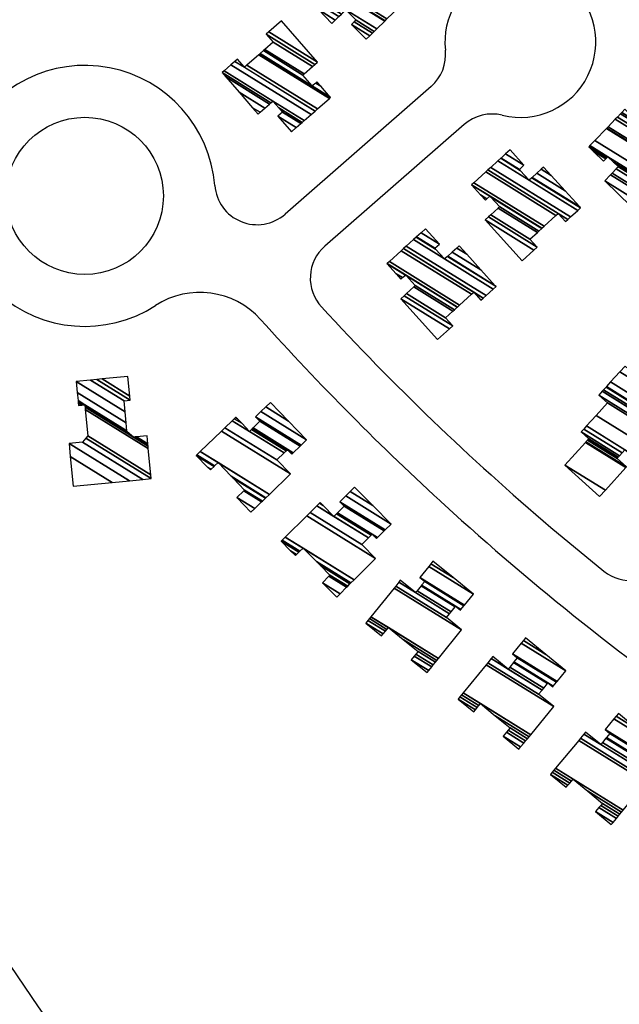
# Model space of a CAD drawing. Extents: x -0.5 to 41.9, y -0.5 to 29.8.
# Tile 36 of 129: x 5.913 to 6.128, y 5.209 to 5.561. Entities that reach past the tile are written whole.
import ezdxf

# ---------------------------------------------------------------- set-up
doc = ezdxf.new("R2010")
doc.units = 0
doc.header["$MEASUREMENT"] = 0
doc.layers.add('11', color=2, linetype='CONTINUOUS')
doc.layers.add('21', color=5, linetype='CONTINUOUS')

msp = doc.modelspace()

# ---------------------------------------------------------------- linework, layer by layer
at = {"layer": '11'}
for p, q in [((6.060642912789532, 5.537414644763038), (6.008381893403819, 5.49175825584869)), ((6.072484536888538, 5.523860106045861), (6.022614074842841, 5.480291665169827)), ((6.103498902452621, 5.379692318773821), (6.122485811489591, 5.364008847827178))]:
    msp.add_line(p, q, dxfattribs=at)
msp.add_lwpolyline([(5.82232601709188, 5.308246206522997), (5.842537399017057, 5.322394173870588), (5.920014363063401, 5.208087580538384), (6.047795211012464, 5.026409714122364), (6.066883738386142, 5.007321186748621), (6.104611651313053, 5.025960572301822), (6.184334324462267, 4.906934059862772), (6.26977401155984, 4.783911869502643)], dxfattribs=at)
msp.add_circle((5.936712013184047, 5.498313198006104), 0.02812329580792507, dxfattribs=at)
for centre, radius, start, end in [((6.092592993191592, 5.553376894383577), 0.02699836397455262, 113.5572972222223, 186.1582833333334), ((6.092592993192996, 5.553376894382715), 0.02699836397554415, 256.1242777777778, 410.8927916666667), ((6.050651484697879, 5.548851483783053), 0.01518657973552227, 311.1412805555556, 366.1582833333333), ((5.936712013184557, 5.49831319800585), 0.04668467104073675, 4.525366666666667, 302.8567888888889), ((6.08247634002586, 5.512422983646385), 0.01518657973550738, 76.12427777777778, 131.1412805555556), ((5.998390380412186, 5.503194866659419), 0.01518657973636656, 184.5253666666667, 311.1412833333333), ((6.032605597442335, 5.468854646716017), 0.01518657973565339, 131.1412805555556, 222.6473944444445), ((5.97790872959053, 5.434527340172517), 0.02924822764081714, 41.95969722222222, 122.8567888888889), ((6.709442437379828, 6.09227210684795), 0.9353808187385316, 222.6473944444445, 229.6237722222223), ((6.709442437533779, 6.092272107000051), 0.954504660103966, 221.9596972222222, 227.6127333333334), ((6.708643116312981, 6.092951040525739), 0.954504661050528, 227.6414527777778, 235.4335388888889), ((6.132002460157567, 5.375843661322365), 0.01518657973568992, 231.1965305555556, 322.7026444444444)]:
    msp.add_arc(centre, radius, start, end, dxfattribs=at)

# ---------------------------------------------------------------- meshes
at = {"layer": '21'}
mesh = msp.add_polyface(dxfattribs=at)
corners = [(6.025167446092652, 5.559995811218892), (6.020312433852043, 5.56494945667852), (6.026381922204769, 5.561186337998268), (6.0374234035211, 5.554340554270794), (6.015112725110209, 5.570254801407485), (6.027682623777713, 5.562461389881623), (6.032223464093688, 5.559646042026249), (6.038724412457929, 5.55561541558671), (6.011405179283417, 5.574037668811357), (6.028610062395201, 5.56337053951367), (6.033150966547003, 5.560555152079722), (6.039652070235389, 5.556524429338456), (6.012063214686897, 5.57468254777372), (6.029267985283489, 5.564015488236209), (6.033808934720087, 5.561200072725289), (6.040310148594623, 5.557169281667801), (6.012973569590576, 5.575574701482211), (6.030178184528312, 5.564907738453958), (6.041220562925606, 5.558061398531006), (6.015824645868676, 5.578368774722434), (6.044071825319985, 5.560855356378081), (6.019284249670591, 5.576390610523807), (6.015928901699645, 5.578470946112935), (6.04417608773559, 5.560957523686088), (6.019955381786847, 5.577048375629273), (6.016600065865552, 5.579128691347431), (6.044847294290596, 5.561615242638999), (6.024160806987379, 5.581170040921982), (6.049053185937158, 5.56573661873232), (6.024160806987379, 5.581170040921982), (6.050436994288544, 5.567092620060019), (6.043935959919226, 5.571123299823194), (6.025544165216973, 5.582526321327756), (6.05072136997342, 5.567371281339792), (6.044220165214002, 5.571402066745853), (6.04279609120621, 5.572285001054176), (6.025828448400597, 5.582805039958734), (6.048232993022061, 5.569909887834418), (6.044842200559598, 5.572012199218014), (6.040301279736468, 5.574827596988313), (6.026450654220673, 5.583415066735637), (6.045520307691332, 5.572677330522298), (6.040979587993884, 5.575492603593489), (6.027128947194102, 5.584080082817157), (6.04288748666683, 5.577363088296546), (6.029036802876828, 5.585950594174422), (6.043559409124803, 5.578021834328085), (6.026353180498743, 5.588689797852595), (6.045311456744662, 5.579739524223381), (6.028105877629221, 5.590407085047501), (6.031549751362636, 5.593781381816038)]
mesh.append_faces([[corners[k] for k in face] for face in [(0, 0, 2, 1), (1, 2, 5, 4), (3, 3, 7, 6), (4, 5, 9, 8), (6, 7, 11, 10), (8, 9, 13, 12), (10, 11, 15, 14), (12, 13, 17, 16), (14, 15, 18, 17), (16, 18, 20, 19), (19, 20, 23, 22), (22, 21, 25, 25), (21, 23, 26, 24), (24, 26, 28, 27), (29, 28, 30, 32), (32, 31, 35, 36), (31, 30, 33, 34), (36, 35, 39, 40), (34, 33, 37, 38), (40, 39, 42, 43), (38, 37, 41, 41), (43, 42, 44, 45), (45, 44, 46, 47), (47, 46, 48, 49), (49, 48, 50, 50)]], dxfattribs={"vtx0": -1, "vtx2": -1})
mesh = msp.add_polyface(dxfattribs=at)
corners = [(5.998778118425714, 5.527612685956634), (5.996799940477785, 5.529876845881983), (5.999472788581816, 5.52821966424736), (6.010690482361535, 5.521264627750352), (5.991911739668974, 5.53547172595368), (6.001189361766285, 5.529719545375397), (6.005802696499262, 5.526859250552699), (6.012407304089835, 5.522764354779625), (5.987150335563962, 5.540921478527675), (6.002861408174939, 5.531180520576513), (6.007474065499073, 5.528320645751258), (6.014079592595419, 5.52422517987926), (5.985842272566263, 5.542418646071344), (6.003320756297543, 5.531581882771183), (6.006168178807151, 5.529816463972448), (6.01453900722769, 5.524626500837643), (5.986583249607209, 5.543066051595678), (6.004061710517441, 5.532229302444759), (6.015280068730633, 5.525273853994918), (5.989003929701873, 5.545181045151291), (6.017701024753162, 5.527388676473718), (5.993842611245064, 5.544316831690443), (5.990433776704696, 5.546430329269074), (6.019131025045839, 5.5286378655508), (5.994728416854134, 5.545090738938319), (5.991319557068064, 5.547204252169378), (6.020016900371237, 5.529411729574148), (5.99898472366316, 5.548809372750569), (6.024273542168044, 5.533130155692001), (5.99898472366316, 5.548809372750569), (6.024712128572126, 5.533513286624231), (5.999423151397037, 5.549192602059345), (6.024583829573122, 5.533660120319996), (6.018152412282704, 5.537647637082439), (5.999468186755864, 5.549231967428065), (6.021174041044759, 5.537562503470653), (6.019349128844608, 5.538693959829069), (6.014736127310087, 5.541554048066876), (6.000665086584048, 5.550278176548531), (6.019823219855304, 5.539108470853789), (6.015210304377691, 5.541968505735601), (6.001139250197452, 5.550692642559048), (6.018197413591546, 5.544579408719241), (6.004126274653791, 5.553303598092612), (6.019083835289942, 5.545354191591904), (6.001604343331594, 5.55619157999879), (6.020018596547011, 5.546171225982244), (6.002539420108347, 5.557008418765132), (6.007083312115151, 5.560977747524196)]
mesh.append_faces([[corners[k] for k in face] for face in [(0, 0, 2, 1), (1, 2, 5, 4), (3, 3, 7, 6), (4, 5, 9, 8), (6, 7, 11, 10), (8, 9, 13, 12), (10, 11, 15, 14), (12, 13, 17, 16), (14, 15, 18, 17), (16, 18, 20, 19), (19, 20, 23, 22), (22, 21, 25, 25), (21, 23, 26, 24), (24, 26, 28, 27), (29, 28, 30, 31), (31, 30, 32, 34), (34, 33, 37, 38), (33, 32, 35, 36), (38, 37, 40, 41), (36, 35, 39, 39), (41, 40, 42, 43), (43, 42, 44, 45), (45, 44, 46, 47), (47, 46, 48, 48)]], dxfattribs={"vtx0": -1, "vtx2": -1})
mesh = msp.add_polyface(dxfattribs=at)
corners = [(6.136931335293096, 5.490015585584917), (6.122799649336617, 5.503685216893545), (6.139899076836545, 5.49308347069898), (6.124889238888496, 5.505846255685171), (6.141989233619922, 5.495244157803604), (6.125468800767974, 5.506445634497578), (6.13923430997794, 5.497910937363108), (6.122402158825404, 5.510738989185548), (6.126914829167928, 5.507941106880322), (6.140680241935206, 5.499406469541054), (6.118773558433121, 5.514248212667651), (6.123163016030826, 5.511526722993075), (6.127676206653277, 5.508728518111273), (6.141441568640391, 5.50019391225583), (6.117060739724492, 5.515904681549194), (6.123522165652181, 5.511898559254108), (6.125959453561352, 5.510387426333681), (6.141800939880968, 5.500565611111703), (6.117482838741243, 5.516340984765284), (6.123943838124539, 5.512335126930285), (6.142222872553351, 5.501002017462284), (6.143980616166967, 5.502820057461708), (6.119241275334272, 5.518158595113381), (6.143980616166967, 5.502820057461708), (6.14814893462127, 5.50712986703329), (6.151483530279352, 5.505062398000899), (6.123410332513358, 5.522467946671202), (6.148272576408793, 5.507257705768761), (6.150894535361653, 5.505632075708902), (6.151607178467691, 5.505190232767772), (6.123533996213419, 5.522595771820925), (6.148727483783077, 5.507728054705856), (6.152062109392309, 5.505660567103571), (6.123988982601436, 5.523066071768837), (6.154629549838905, 5.508314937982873), (6.137530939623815, 5.518916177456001), (6.126556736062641, 5.525720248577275), (6.155414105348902, 5.509126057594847), (6.138315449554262, 5.51972732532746), (6.133803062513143, 5.522525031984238), (6.127341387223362, 5.526531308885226), (6.15654086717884, 5.510290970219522), (6.139442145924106, 5.520892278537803), (6.134929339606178, 5.52369024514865), (6.128468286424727, 5.527696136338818), (6.154555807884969, 5.512210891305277), (6.139858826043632, 5.521323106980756), (6.135345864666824, 5.524121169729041), (6.128885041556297, 5.528126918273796), (6.149215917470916, 5.517375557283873), (6.140979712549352, 5.522482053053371), (6.130006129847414, 5.529285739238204), (6.142408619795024, 5.5239594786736)]
mesh.append_faces([[corners[k] for k in face] for face in [(0, 0, 2, 1), (1, 2, 4, 3), (3, 4, 6, 5), (5, 6, 9, 8), (7, 7, 11, 10), (8, 9, 13, 12), (10, 11, 15, 14), (12, 13, 17, 16), (14, 15, 19, 18), (16, 17, 20, 19), (18, 20, 23, 22), (22, 21, 24, 26), (26, 24, 27, 30), (25, 25, 29, 28), (30, 27, 31, 33), (28, 29, 32, 31), (33, 32, 34, 36), (36, 35, 39, 40), (35, 34, 37, 38), (40, 39, 43, 44), (38, 37, 41, 42), (44, 43, 47, 48), (42, 41, 45, 46), (48, 47, 51, 51), (46, 45, 49, 50), (50, 49, 52, 52)]], dxfattribs={"vtx0": -1, "vtx2": -1})
mesh = msp.add_polyface(dxfattribs=at)
corners = [(6.093219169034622, 5.475118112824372), (6.080022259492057, 5.489692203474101), (6.09740927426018, 5.478912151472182), (6.081224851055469, 5.490781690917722), (6.098612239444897, 5.480001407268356), (6.082042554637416, 5.491522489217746), (6.096039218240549, 5.482844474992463), (6.080092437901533, 5.496757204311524), (6.084680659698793, 5.493912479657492), (6.09867755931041, 5.48523431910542), (6.078386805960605, 5.498640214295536), (6.080633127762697, 5.497247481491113), (6.085221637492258, 5.494402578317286), (6.099218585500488, 5.485724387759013), (6.075104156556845, 5.502264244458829), (6.081673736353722, 5.498191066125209), (6.081933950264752, 5.498029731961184), (6.100259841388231, 5.486667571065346), (6.075166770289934, 5.502320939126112), (6.08173629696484, 5.498247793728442), (6.100322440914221, 5.486724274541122), (6.101099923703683, 5.487428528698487), (6.075944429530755, 5.503025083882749), (6.101099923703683, 5.487428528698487), (6.105344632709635, 5.491272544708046), (6.108734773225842, 5.489170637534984), (6.080189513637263, 5.506868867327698), (6.106161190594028, 5.492012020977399), (6.109551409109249, 5.489910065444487), (6.081006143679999, 5.507608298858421), (6.110550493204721, 5.490814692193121), (6.082005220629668, 5.50851293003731), (6.113114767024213, 5.493136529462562), (6.095728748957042, 5.503915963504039), (6.084569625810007, 5.510834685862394), (6.114126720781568, 5.494052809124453), (6.096740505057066, 5.504832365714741), (6.092546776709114, 5.507432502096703), (6.085581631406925, 5.511750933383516), (6.113826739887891, 5.49438406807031), (6.096835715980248, 5.504918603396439), (6.092247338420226, 5.507763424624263), (6.08567686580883, 5.511837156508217), (6.108642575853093, 5.500108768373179), (6.09848111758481, 5.506408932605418), (6.09389232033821, 5.509254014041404), (6.087322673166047, 5.513327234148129), (6.103656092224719, 5.505615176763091), (6.100063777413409, 5.507842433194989), (6.088905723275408, 5.514760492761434), (6.10092924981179, 5.508626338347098)]
mesh.append_faces([[corners[k] for k in face] for face in [(0, 0, 2, 1), (1, 2, 4, 3), (3, 4, 6, 5), (5, 6, 9, 8), (7, 7, 11, 10), (8, 9, 13, 12), (10, 11, 15, 14), (12, 13, 17, 16), (14, 15, 19, 18), (16, 17, 20, 19), (18, 20, 23, 22), (22, 21, 24, 26), (26, 24, 27, 29), (25, 25, 28, 27), (29, 28, 30, 31), (31, 30, 32, 34), (34, 33, 37, 38), (33, 32, 35, 36), (38, 37, 41, 42), (36, 35, 39, 40), (42, 41, 45, 46), (40, 39, 43, 44), (46, 45, 49, 49), (44, 43, 47, 48), (48, 47, 50, 50)]], dxfattribs={"vtx0": -1, "vtx2": -1})
mesh = msp.add_polyface(dxfattribs=at)
corners = [(6.062999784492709, 5.446936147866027), (6.04979557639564, 5.461504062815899), (6.067180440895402, 5.45072534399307), (6.051004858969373, 5.462600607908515), (6.068390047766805, 5.451821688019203), (6.051821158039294, 5.463340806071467), (6.065816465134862, 5.454663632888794), (6.049862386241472, 5.468568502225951), (6.054449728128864, 5.465724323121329), (6.068444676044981, 5.457047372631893), (6.048145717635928, 5.470461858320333), (6.050405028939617, 5.469061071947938), (6.054992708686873, 5.466216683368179), (6.068987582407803, 5.457539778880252), (6.044871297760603, 5.47407329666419), (6.051440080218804, 5.470000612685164), (6.051711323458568, 5.469832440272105), (6.070023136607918, 5.458479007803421), (6.044936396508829, 5.474132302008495), (6.051505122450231, 5.47005965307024), (6.070088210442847, 5.458538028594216), (6.070874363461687, 5.459251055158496), (6.045722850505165, 5.474845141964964), (6.070874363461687, 5.459251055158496), (6.075118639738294, 5.463097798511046), (6.078508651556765, 5.460995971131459), (6.049966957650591, 5.478691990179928), (6.075933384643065, 5.463836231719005), (6.079323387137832, 5.461734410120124), (6.050781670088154, 5.479430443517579), (6.080310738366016, 5.462629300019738), (6.051768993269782, 5.480325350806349), (6.082878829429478, 5.464956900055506), (6.065494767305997, 5.47573512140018), (6.054337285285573, 5.482652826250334), (6.083898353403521, 5.465880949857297), (6.066514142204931, 5.476659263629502), (6.062278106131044, 5.479285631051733), (6.055356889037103, 5.483576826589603), (6.083630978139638, 5.466175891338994), (6.066598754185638, 5.476735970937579), (6.062011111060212, 5.47958033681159), (6.055441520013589, 5.483653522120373), (6.078431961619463, 5.471910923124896), (6.068244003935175, 5.478227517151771), (6.063656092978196, 5.481072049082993), (6.057087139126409, 5.485144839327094), (6.073441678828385, 5.477415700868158), (6.069823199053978, 5.479659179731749), (6.058666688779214, 5.486576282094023), (6.070693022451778, 5.48044774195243)]
mesh.append_faces([[corners[k] for k in face] for face in [(0, 0, 2, 1), (1, 2, 4, 3), (3, 4, 6, 5), (5, 6, 9, 8), (7, 7, 11, 10), (8, 9, 13, 12), (10, 11, 15, 14), (12, 13, 17, 16), (14, 15, 19, 18), (16, 17, 20, 19), (18, 20, 23, 22), (22, 21, 24, 26), (26, 24, 27, 29), (25, 25, 28, 27), (29, 28, 30, 31), (31, 30, 32, 34), (34, 33, 37, 38), (33, 32, 35, 36), (38, 37, 41, 42), (36, 35, 39, 40), (42, 41, 45, 46), (40, 39, 43, 44), (46, 45, 49, 49), (44, 43, 47, 48), (48, 47, 50, 50)]], dxfattribs={"vtx0": -1, "vtx2": -1})
mesh = msp.add_polyface(dxfattribs=at)
corners = [(6.120967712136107, 5.390719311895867), (6.123012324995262, 5.392983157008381), (6.108503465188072, 5.401978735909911), (6.14126162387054, 5.394353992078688), (6.130356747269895, 5.401115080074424), (6.115848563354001, 5.410110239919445), (6.141470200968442, 5.394584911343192), (6.139989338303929, 5.395503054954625), (6.130565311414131, 5.401346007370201), (6.116057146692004, 5.410341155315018), (6.142019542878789, 5.39519309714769), (6.136638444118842, 5.398529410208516), (6.127213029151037, 5.404373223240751), (6.116606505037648, 5.410949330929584), (6.142299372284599, 5.395502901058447), (6.134931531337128, 5.400071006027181), (6.127492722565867, 5.404683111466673), (6.116886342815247, 5.411259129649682), (6.142458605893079, 5.395679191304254), (6.135090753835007, 5.400247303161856), (6.127651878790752, 5.404859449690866), (6.117045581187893, 5.411435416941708), (6.142896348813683, 5.396163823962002), (6.135528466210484, 5.400731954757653), (6.128089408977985, 5.405344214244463), (6.114374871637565, 5.413847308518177), (6.143781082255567, 5.397143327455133), (6.136413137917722, 5.401711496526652), (6.128973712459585, 5.406323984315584), (6.11525946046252, 5.414826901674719), (6.144829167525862, 5.398303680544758), (6.130021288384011, 5.407484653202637), (6.116307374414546, 5.415987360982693), (6.148258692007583, 5.402100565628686), (6.119736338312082, 5.419784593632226), (6.148258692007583, 5.402100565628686), (6.12375295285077, 5.424232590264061), (6.152275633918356, 5.406548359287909), (6.120647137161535, 5.427038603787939), (6.152785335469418, 5.407112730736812), (6.121891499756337, 5.428416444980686), (6.146615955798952, 5.413087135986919), (6.15402970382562, 5.408490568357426), (6.122354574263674, 5.428929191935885), (6.143791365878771, 5.415638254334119), (6.147079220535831, 5.413599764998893), (6.154492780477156, 5.409003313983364), (6.123242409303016, 5.42991226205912), (6.138375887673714, 5.420529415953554), (6.147967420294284, 5.414582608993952), (6.149071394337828, 5.413898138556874), (6.123397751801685, 5.430084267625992), (6.138362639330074, 5.420805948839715), (6.148122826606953, 5.414754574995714), (6.124901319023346, 5.431749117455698), (6.138234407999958, 5.423482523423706), (6.128163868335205, 5.435361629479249), (6.141497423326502, 5.427094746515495), (6.130042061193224, 5.43744128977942)]
mesh.append_faces([[corners[k] for k in face] for face in [(0, 0, 1, 2), (2, 1, 4, 5), (5, 4, 8, 9), (3, 3, 6, 7), (9, 8, 12, 13), (7, 6, 10, 11), (13, 12, 16, 17), (11, 10, 14, 15), (17, 16, 20, 21), (15, 14, 18, 19), (21, 20, 24, 25), (19, 18, 22, 23), (25, 24, 28, 29), (23, 22, 26, 27), (29, 28, 31, 32), (27, 26, 30, 31), (32, 30, 33, 34), (34, 35, 37, 36), (36, 37, 39, 38), (38, 39, 42, 40), (40, 41, 44, 43), (41, 42, 46, 45), (43, 44, 48, 47), (45, 46, 50, 49), (47, 48, 52, 51), (49, 50, 53, 53), (51, 52, 55, 54), (54, 55, 57, 56), (56, 57, 58, 58)]], dxfattribs={"vtx0": -1, "vtx2": -1})
mesh = msp.add_polyface(dxfattribs=at)
corners = [(5.932598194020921, 5.394397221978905), (5.946548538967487, 5.395764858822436), (5.931552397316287, 5.405062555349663), (5.946548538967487, 5.395764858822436), (5.931091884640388, 5.409758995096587), (5.95269155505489, 5.39636707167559), (5.93593756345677, 5.410233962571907), (5.957537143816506, 5.396842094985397), (5.937098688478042, 5.411641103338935), (5.960499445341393, 5.397132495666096), (5.9378189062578, 5.412513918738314), (5.960361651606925, 5.398537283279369), (5.936904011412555, 5.421854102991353), (5.934500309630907, 5.423344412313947), (5.95944540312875, 5.40787830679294), (5.936814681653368, 5.42276607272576), (5.935692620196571, 5.423461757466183), (5.93441074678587, 5.424256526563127), (5.954148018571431, 5.412019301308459), (5.959355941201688, 5.408790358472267), (5.936767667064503, 5.423246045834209), (5.936320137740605, 5.423523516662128), (5.934363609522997, 5.424736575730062), (5.95185795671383, 5.413889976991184), (5.954775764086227, 5.41208091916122), (5.959308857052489, 5.409270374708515), (5.936736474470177, 5.423564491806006), (5.934332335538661, 5.425055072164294), (5.951826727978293, 5.414208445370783), (5.955192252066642, 5.412121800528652), (5.959277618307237, 5.409588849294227), (5.934046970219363, 5.427961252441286), (5.951541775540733, 5.417114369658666), (5.958992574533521, 5.412494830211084), (5.933661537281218, 5.431886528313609), (5.951156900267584, 5.421039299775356), (5.938763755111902, 5.432386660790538), (5.950774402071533, 5.424939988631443), (5.941002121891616, 5.432606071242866), (5.953011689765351, 5.425160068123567), (5.942917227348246, 5.432793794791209), (5.95286799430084, 5.426624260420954), (5.952173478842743, 5.433701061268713)]
mesh.append_faces([[corners[k] for k in face] for face in [(0, 0, 1, 2), (2, 3, 5, 4), (4, 5, 7, 6), (6, 7, 9, 8), (8, 9, 11, 10), (10, 11, 14, 12), (13, 13, 16, 17), (12, 14, 19, 15), (17, 16, 21, 22), (15, 18, 23, 20), (18, 19, 25, 24), (22, 21, 26, 27), (20, 23, 28, 26), (24, 25, 30, 29), (27, 28, 32, 31), (29, 30, 33, 33), (31, 32, 35, 34), (34, 35, 37, 36), (36, 37, 39, 38), (38, 39, 41, 40), (40, 41, 42, 42)]], dxfattribs={"vtx0": -1, "vtx2": -1})
mesh = msp.add_polyface(dxfattribs=at)
corners = [(5.996189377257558, 5.385160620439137), (5.991143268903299, 5.390398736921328), (5.997521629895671, 5.386444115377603), (5.993643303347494, 5.392808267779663), (6.000022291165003, 5.388853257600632), (5.981665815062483, 5.400234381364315), (5.993903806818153, 5.393059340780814), (6.000282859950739, 5.389104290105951), (5.98067938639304, 5.401258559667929), (5.981926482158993, 5.400485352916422), (5.989841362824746, 5.397276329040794), (6.00135538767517, 5.390137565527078), (5.976619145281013, 5.405474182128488), (5.98299941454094, 5.401518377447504), (5.98916648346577, 5.397976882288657), (6.001533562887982, 5.39030921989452), (5.976797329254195, 5.405645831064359), (5.983177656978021, 5.401689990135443), (5.98916648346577, 5.397976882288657), (6.002783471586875, 5.391513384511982), (5.978047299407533, 5.406849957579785), (5.984428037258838, 5.402893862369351), (6.010348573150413, 5.398801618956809), (5.985612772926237, 5.414137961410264), (6.00548043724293, 5.403853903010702), (5.986897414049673, 5.415375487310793), (6.008078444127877, 5.406355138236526), (5.995647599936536, 5.414062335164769), (5.989494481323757, 5.417877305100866), (6.008812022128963, 5.407061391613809), (6.010758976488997, 5.405854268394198), (5.996380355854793, 5.414769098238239), (5.992867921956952, 5.41694682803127), (5.990227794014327, 5.418583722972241), (6.009218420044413, 5.40745265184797), (6.011165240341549, 5.406245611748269), (5.996786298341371, 5.415160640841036), (5.991327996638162, 5.418544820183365), (5.99063404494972, 5.418975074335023), (6.011310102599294, 5.40638515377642), (5.996931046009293, 5.415300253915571), (5.990778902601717, 5.419114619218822), (6.013763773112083, 5.408748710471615), (5.999382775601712, 5.417665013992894), (6.014169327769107, 5.409139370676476), (5.997842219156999, 5.41926227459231), (6.016109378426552, 5.411008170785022), (5.999782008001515, 5.421131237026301), (6.009651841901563, 5.417712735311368), (6.001487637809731, 5.422774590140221), (6.003193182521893, 5.424417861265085)]
mesh.append_faces([[corners[k] for k in face] for face in [(0, 0, 2, 1), (1, 2, 4, 3), (5, 5, 9, 8), (3, 4, 7, 6), (8, 9, 13, 12), (6, 7, 11, 10), (12, 13, 17, 16), (10, 11, 15, 14), (16, 17, 21, 20), (18, 15, 19, 21), (20, 19, 22, 23), (23, 22, 24, 25), (25, 24, 26, 28), (28, 27, 32, 33), (27, 26, 29, 31), (33, 32, 37, 38), (31, 29, 34, 36), (30, 30, 35, 34), (38, 37, 41, 41), (36, 35, 39, 40), (40, 39, 42, 43), (43, 42, 44, 45), (45, 44, 46, 47), (47, 46, 48, 49), (49, 48, 50, 50)]], dxfattribs={"vtx0": -1, "vtx2": -1})
mesh = msp.add_polyface(dxfattribs=at)
corners = [(6.026866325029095, 5.354741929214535), (6.021738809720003, 5.35990088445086), (6.028093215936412, 5.355961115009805), (6.024042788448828, 5.362190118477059), (6.03039702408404, 5.35825045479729), (6.012110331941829, 5.369588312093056), (6.024458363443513, 5.362603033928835), (6.030812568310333, 5.358663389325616), (6.010375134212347, 5.371334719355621), (6.012526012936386, 5.370001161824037), (6.021066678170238, 5.366016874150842), (6.03162495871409, 5.359470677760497), (6.006982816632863, 5.374748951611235), (6.013338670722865, 5.370808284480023), (6.019645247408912, 5.367447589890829), (6.031965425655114, 5.359809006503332), (6.007323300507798, 5.375087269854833), (6.013679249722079, 5.371146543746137), (6.019645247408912, 5.367447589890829), (6.03311624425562, 5.360952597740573), (6.008474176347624, 5.376230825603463), (6.014830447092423, 5.372289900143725), (6.040812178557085, 5.368600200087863), (6.016170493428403, 5.383878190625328), (6.035866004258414, 5.373576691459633), (6.017354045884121, 5.385054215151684), (6.038259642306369, 5.375953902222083), (6.025875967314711, 5.383631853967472), (6.01974693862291, 5.387431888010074), (6.039173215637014, 5.376861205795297), (6.041113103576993, 5.375658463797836), (6.026788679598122, 5.384539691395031), (6.022054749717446, 5.387474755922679), (6.020660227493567, 5.388339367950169), (6.039442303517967, 5.377128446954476), (6.039986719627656, 5.376790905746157), (6.041382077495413, 5.37592577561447), (6.027057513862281, 5.384807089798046), (6.020929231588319, 5.388606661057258), (6.039547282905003, 5.377232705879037), (6.041487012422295, 5.376030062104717), (6.027162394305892, 5.384911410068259), (6.043880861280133, 5.378409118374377), (6.02955500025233, 5.387291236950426), (6.044254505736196, 5.378780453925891), (6.027990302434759, 5.388864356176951), (6.046382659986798, 5.380895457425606), (6.030118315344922, 5.39097944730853), (6.039821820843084, 5.387498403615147), (6.031689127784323, 5.392540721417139), (6.033260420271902, 5.394102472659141)]
mesh.append_faces([[corners[k] for k in face] for face in [(0, 0, 2, 1), (1, 2, 4, 3), (5, 5, 9, 8), (3, 4, 7, 6), (8, 9, 13, 12), (6, 7, 11, 10), (12, 13, 17, 16), (10, 11, 15, 14), (16, 17, 21, 20), (18, 15, 19, 21), (20, 19, 22, 23), (23, 22, 24, 25), (25, 24, 26, 28), (28, 27, 32, 33), (27, 26, 29, 31), (33, 32, 38, 38), (31, 29, 34, 37), (30, 30, 36, 35), (37, 34, 39, 41), (35, 36, 40, 39), (41, 40, 42, 43), (43, 42, 44, 45), (45, 44, 46, 47), (47, 46, 48, 49), (49, 48, 50, 50)]], dxfattribs={"vtx0": -1, "vtx2": -1})
mesh = msp.add_polyface(dxfattribs=at)
corners = [(6.059230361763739, 5.327731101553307), (6.053572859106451, 5.332301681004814), (6.059802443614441, 5.328439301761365), (6.054645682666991, 5.33363002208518), (6.060875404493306, 5.329767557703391), (6.042947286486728, 5.340883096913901), (6.055218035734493, 5.334338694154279), (6.061447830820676, 5.330476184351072), (6.037288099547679, 5.345455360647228), (6.043519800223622, 5.341591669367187), (6.055981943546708, 5.33528454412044), (6.062211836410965, 5.331421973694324), (6.038052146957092, 5.346401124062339), (6.044283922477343, 5.342537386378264), (6.050670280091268, 5.339575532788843), (6.062748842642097, 5.332086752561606), (6.038589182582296, 5.347065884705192), (6.044821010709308, 5.343202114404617), (6.050670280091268, 5.339575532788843), (6.063284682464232, 5.332750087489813), (6.039125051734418, 5.347729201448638), (6.045356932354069, 5.343865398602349), (6.071585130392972, 5.343025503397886), (6.04742595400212, 5.358004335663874), (6.066126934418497, 5.347433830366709), (6.04797724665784, 5.358686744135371), (6.067242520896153, 5.348814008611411), (6.055101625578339, 5.356341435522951), (6.049092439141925, 5.360067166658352), (6.067793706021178, 5.349495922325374), (6.055652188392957, 5.357023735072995), (6.049643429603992, 5.360749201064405), (6.069214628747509, 5.351253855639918), (6.071116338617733, 5.350074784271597), (6.057071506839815, 5.358782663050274), (6.069388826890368, 5.351469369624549), (6.071290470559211, 5.350290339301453), (6.057245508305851, 5.358998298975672), (6.07240650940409, 5.351671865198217), (6.058360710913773, 5.360380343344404), (6.072580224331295, 5.351886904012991), (6.056633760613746, 5.36177380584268), (6.075784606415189, 5.355853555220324), (6.059837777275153, 5.365740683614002), (6.068544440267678, 5.36170362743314), (6.060570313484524, 5.366647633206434), (6.061302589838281, 5.367554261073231)]
mesh.append_faces([[corners[k] for k in face] for face in [(0, 0, 2, 1), (1, 2, 4, 3), (5, 5, 9, 8), (3, 4, 7, 6), (8, 9, 13, 12), (6, 7, 11, 10), (12, 13, 17, 16), (10, 11, 15, 14), (16, 17, 21, 20), (18, 15, 19, 21), (20, 19, 22, 23), (23, 22, 24, 25), (25, 24, 26, 28), (28, 27, 31, 31), (27, 26, 29, 30), (30, 29, 32, 34), (34, 32, 35, 37), (33, 33, 36, 35), (37, 36, 38, 39), (39, 38, 40, 41), (41, 40, 42, 43), (43, 42, 44, 45), (45, 44, 46, 46)]], dxfattribs={"vtx0": -1, "vtx2": -1})
mesh = msp.add_polyface(dxfattribs=at)
corners = [(6.092078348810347, 5.300365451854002), (6.086460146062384, 5.304984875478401), (6.092697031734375, 5.301117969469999), (6.087620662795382, 5.306396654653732), (6.093857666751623, 5.302529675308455), (6.075909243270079, 5.313657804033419), (6.088239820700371, 5.307149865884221), (6.094476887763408, 5.30328284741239), (6.070289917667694, 5.318278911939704), (6.076528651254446, 5.314410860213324), (6.088895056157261, 5.307946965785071), (6.095132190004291, 5.304079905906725), (6.070945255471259, 5.319075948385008), (6.077184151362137, 5.315207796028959), (6.083620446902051, 5.312283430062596), (6.095712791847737, 5.304786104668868), (6.071525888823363, 5.319782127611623), (6.077764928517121, 5.31591388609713), (6.083620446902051, 5.312283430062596), (6.096292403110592, 5.305491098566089), (6.07210553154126, 5.320487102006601), (6.078344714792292, 5.316618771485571), (6.104564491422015, 5.315552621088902), (6.080378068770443, 5.33054834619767), (6.099144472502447, 5.320008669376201), (6.080974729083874, 5.331274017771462), (6.100351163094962, 5.321475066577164), (6.088197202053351, 5.329010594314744), (6.082180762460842, 5.332740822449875), (6.100947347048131, 5.322199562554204), (6.088792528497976, 5.329735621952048), (6.082776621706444, 5.333465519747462), (6.102253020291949, 5.323786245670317), (6.104156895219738, 5.322605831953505), (6.090096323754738, 5.331323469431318), (6.102441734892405, 5.324015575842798), (6.104345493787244, 5.322835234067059), (6.090284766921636, 5.331552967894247), (6.105552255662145, 5.324303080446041), (6.09149053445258, 5.33302143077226), (6.105740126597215, 5.324531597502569), (6.089775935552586, 5.334429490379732), (6.108874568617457, 5.328344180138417), (6.092910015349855, 5.338242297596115), (6.101684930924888, 5.334256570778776), (6.093702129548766, 5.339205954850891), (6.094494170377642, 5.340169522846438)]
mesh.append_faces([[corners[k] for k in face] for face in [(0, 0, 2, 1), (1, 2, 4, 3), (5, 5, 9, 8), (3, 4, 7, 6), (8, 9, 13, 12), (6, 7, 11, 10), (12, 13, 17, 16), (10, 11, 15, 14), (16, 17, 21, 20), (18, 15, 19, 21), (20, 19, 22, 23), (23, 22, 24, 25), (25, 24, 26, 28), (28, 27, 31, 31), (27, 26, 29, 30), (30, 29, 32, 34), (34, 32, 35, 37), (33, 33, 36, 35), (37, 36, 38, 39), (39, 38, 40, 41), (41, 40, 42, 43), (43, 42, 44, 45), (45, 44, 46, 46)]], dxfattribs={"vtx0": -1, "vtx2": -1})
mesh = msp.add_polyface(dxfattribs=at)
corners = [(6.125122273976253, 5.273334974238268), (6.119520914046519, 5.277975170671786), (6.125761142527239, 5.274106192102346), (6.120719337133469, 5.279422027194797), (6.126959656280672, 5.275552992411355), (6.109002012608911, 5.28668683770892), (6.121358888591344, 5.280194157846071), (6.127599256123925, 5.276325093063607), (6.103400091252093, 5.291328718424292), (6.109641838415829, 5.28745879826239), (6.121966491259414, 5.280927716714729), (6.128206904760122, 5.277058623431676), (6.104007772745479, 5.292062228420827), (6.110249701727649, 5.288192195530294), (6.11670816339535, 5.285283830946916), (6.12880669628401, 5.277782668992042), (6.104607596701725, 5.292786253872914), (6.110849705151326, 5.288916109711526), (6.11670816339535, 5.285283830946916), (6.129405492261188, 5.278505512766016), (6.105206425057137, 5.293509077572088), (6.111448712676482, 5.289638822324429), (6.137664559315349, 5.288475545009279), (6.113465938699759, 5.303478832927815), (6.132260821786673, 5.292951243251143), (6.11408186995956, 5.304222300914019), (6.133507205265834, 5.294454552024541), (6.121346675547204, 5.301994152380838), (6.115327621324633, 5.305726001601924), (6.134122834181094, 5.295197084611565), (6.121961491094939, 5.302737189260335), (6.115942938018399, 5.306468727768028), (6.135377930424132, 5.296710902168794), (6.137282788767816, 5.295529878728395), (6.123214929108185, 5.304252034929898), (6.135572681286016, 5.296945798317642), (6.137477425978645, 5.29576484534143), (6.123409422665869, 5.304487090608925), (6.138724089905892, 5.297269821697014), (6.124655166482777, 5.305992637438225), (6.138918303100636, 5.29750427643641), (6.122945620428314, 5.307407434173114), (6.14202179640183, 5.301250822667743), (6.126048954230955, 5.311154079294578), (6.13485405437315, 5.307190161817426), (6.126867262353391, 5.312142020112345), (6.12768518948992, 5.313129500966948)]
mesh.append_faces([[corners[k] for k in face] for face in [(0, 0, 2, 1), (1, 2, 4, 3), (5, 5, 9, 8), (3, 4, 7, 6), (8, 9, 13, 12), (6, 7, 11, 10), (12, 13, 17, 16), (10, 11, 15, 14), (16, 17, 21, 20), (18, 15, 19, 21), (20, 19, 22, 23), (23, 22, 24, 25), (25, 24, 26, 28), (28, 27, 31, 31), (27, 26, 29, 30), (30, 29, 32, 34), (34, 32, 35, 37), (33, 33, 36, 35), (37, 36, 38, 39), (39, 38, 40, 41), (41, 40, 42, 43), (43, 42, 44, 45), (45, 44, 46, 46)]], dxfattribs={"vtx0": -1, "vtx2": -1})
mesh = msp.add_polyface(dxfattribs=at)
corners = [(5.953377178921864, 4.952760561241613), (5.981904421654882, 4.972288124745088), (5.909088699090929, 5.017434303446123), (5.981483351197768, 4.972884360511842), (5.908689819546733, 5.018016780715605), (6.008146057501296, 4.991188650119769), (5.867232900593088, 5.078555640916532), (6.02804700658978, 5.004850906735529), (5.88708559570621, 5.092247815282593), (6.015387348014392, 5.023280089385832), (5.895163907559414, 5.097819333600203), (5.910680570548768, 5.17570602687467), (5.790001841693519, 5.250527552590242), (5.837372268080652, 5.282423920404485), (5.837372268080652, 5.282423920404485)]
mesh.append_faces([[corners[k] for k in face] for face in [(0, 0, 1, 2), (2, 1, 3, 4), (4, 3, 5, 6), (6, 5, 7, 8), (8, 7, 9, 10), (10, 9, 11, 12), (12, 11, 14, 13)]], dxfattribs={"vtx0": -1, "vtx2": -1})

doc.saveas('drawing.dxf')
